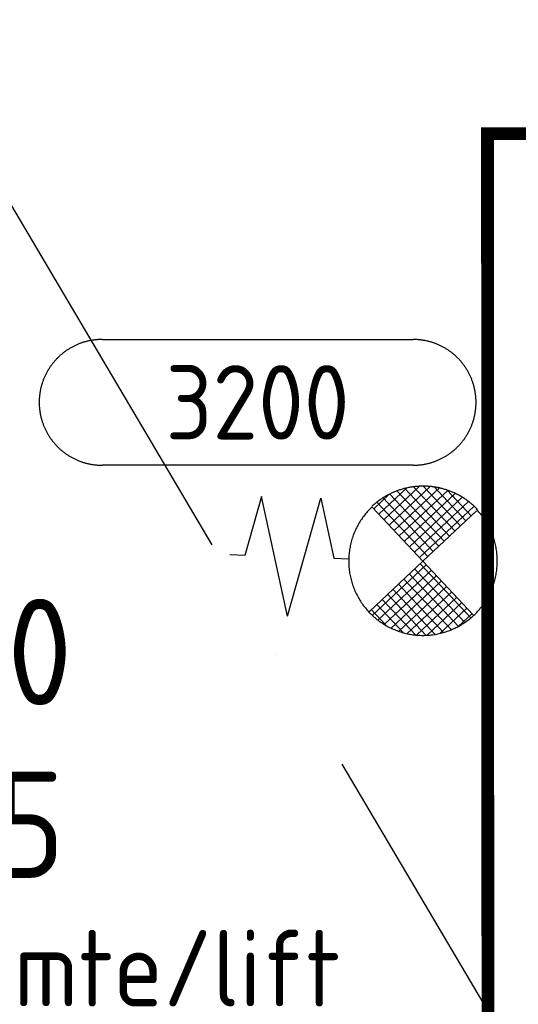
# Model space of a CAD drawing. Header units: millimetres. Extents: x 20872 to 297961, y -293704 to 213007.
# Tile 9 of 256: x 72037 to 73212, y -138934 to -136616. Entities that reach past the tile are written whole.
import ezdxf
from ezdxf.enums import TextEntityAlignment as Align
from ezdxf.xclip import XClip

# ---------------------------------------------------------------- set-up
doc = ezdxf.new("R2010")
doc.units = ezdxf.units.MM
doc.header["$LTSCALE"] = 100
doc.header["$XCLIPFRAME"] = 2
doc.linetypes.add('ACAD_ISO10W100', pattern=[18, 12, -3, 0, -3])
for name, color, linetype in [('A--L$7--_stramien', 1, 'Continuous'), ('A--L65--_beveiligingsinstallaties', 8, 'Continuous'), ('A--T$1--_algemeen', 1, 'Continuous'), ('XREFS', 9, 'Continuous')]:
    doc.layers.add(name, color=color, linetype=linetype)
doc.styles.add('BURO standaard', font='isocp.shx')
doc.styles.add('JINX standaard', font='isocp.shx')

# ---------------------------------------------------------------- blocks, each defined once
blk = doc.blocks.new('AL_plafondhoog_01_P03_BV')
at = {"color": 1, "linetype": 'ByBlock', "lineweight": -2, "ltscale": 2}
for points in [[(-5.236, 2.114), (5.236, 2.114)], [(5.236, -2.114), (-5.236, -2.114)]]:
    blk.add_lwpolyline(points, dxfattribs=at)
at = {"color": 1, "linetype": 'ByBlock', "lineweight": -2}
for centre, start, end in [((-5.236, 0), 90, 270), ((5.236, 0), 270, 90)]:
    blk.add_arc(centre, 2.114, start, end, dxfattribs=at)
at = {"color": 2, "linetype": 'ByBlock', "lineweight": -2, "style": 'BURO standaard', "flags": 4}
blk.add_attdef('BURO_RTE:PLAFOND', text='', height=2.5, dxfattribs=at).set_placement((0, 0), align=Align.MIDDLE_CENTER)
blk = doc.blocks.new('AL_ruimteno_03_P03_BV_GLU-X11 (2)')
at = {"color": 1, "style": 'JINX standaard'}
blk.add_text('opp.:', height=1.8, dxfattribs=at).set_placement((-0.022, -9.722), align=Align.RIGHT)
at = {"color": 2, "linetype": 'ByBlock', "lineweight": -2, "style": 'BURO standaard', "flags": 4}
for tag, p in [('BURO_RTE:RUIMTENUMMER_LEEG', (0.69, 1.475)), ('BURO_RTE:RUIMTENUMMER_TOTAAL', (0.69, -2.595))]:
    blk.add_attdef(tag, text='', height=2.5, dxfattribs=at).set_placement(p, align=Align.MIDDLE_CENTER)
at = {"color": 1, "linetype": 'ByBlock', "lineweight": -2, "style": 'BURO standaard', "flags": 4}
blk.add_attdef('BURO_RTE:BOUWBESLUIT', text='', height=1.8, dxfattribs=at).set_placement((0.862, -5.971), align=Align.MIDDLE_CENTER)
blk.add_attdef('BURO_RTE:OPP', text='', height=1.8, dxfattribs=at).set_placement((0.862, -8.808), align=Align.MIDDLE_LEFT)
blk = doc.blocks.new('65_brandslanghas_01_P03_BV')
at = {"color": 1}
for p, q in [((-107.2, 107.2), (-45.3, 169)), ((-94.8, 94.8), (-15.2, 174.3)), ((-82.4, 82.4), (9.9, 174.7)), ((-70, 70), (32, 172.1)), ((-57.7, 57.7), (51.8, 167.1)), ((56.2, 56.2), (-54, 166.5)), ((68.6, 68.6), (-34.4, 171.6)), ((81, 81), (-12.6, 174.5)), ((93.3, 93.3), (12.1, 174.6)), ((105.7, 105.7), (41.4, 170)), ((-119.5, 119.5), (-87.5, 151.5)), ((19.1, 19.1), (-103.2, 141.4)), ((31.5, 31.5), (-88.2, 151.1)), ((43.8, 43.8), (-71.9, 159.6)), ((-45.3, 45.3), (69.9, 160.4)), ((-32.9, 32.9), (86.4, 152.2)), ((-20.5, 20.5), (101.5, 142.6)), ((118.1, 118.1), (81.1, 155.1)), ((315, 140), (245, -140)), ((315, 140), (385, -140)), ((0, 0), (-122.5, 122.5)), ((6.7, 6.7), (-116.8, 130.3)), ((-8.2, 8.2), (115.3, 131.6)), ((0, 0), (122.5, 122.5)), ((0, 0), (-122.5, -122.5)), ((-116.5, -132.6), (8.1, -8.1)), ((-102.6, -143.6), (20.5, -20.5)), ((112.8, -135.2), (-11.2, -11.2)), ((0, 0), (122.5, -122.5)), ((210, 0), (175, 0)), ((245, -140), (210, 0)), ((385, -140), (420, 0)), ((420, 0), (455, 0)), ((-87.5, -153.2), (32.8, -32.8)), ((-71.1, -161.5), (45.2, -45.2)), ((83.3, -155.2), (-35.9, -35.9)), ((98.7, -145.8), (-23.6, -23.6)), ((48.1, -169.5), (-60.7, -60.7)), ((-53.1, -168.2), (57.6, -57.6)), ((66.5, -163.1), (-48.3, -48.3)), ((5.3, -176.2), (-85.4, -85.4)), ((27.9, -174), (-73.1, -73.1)), ((-33.3, -173.2), (70, -70)), ((-11.3, -175.9), (82.3, -82.3)), ((-51.8, -168.6), (-110.2, -110.2)), ((-20.5, -175.1), (-97.8, -97.8)), ((13.7, -175.7), (94.7, -94.7)), ((43.4, -170.8), (107.1, -107.1)), ((84.3, -154.6), (119.5, -119.5))]:
    blk.add_line(p, q, dxfattribs=at)
at = {"color": 1, "ltscale": 2}
blk.add_lwpolyline([(-124.4, -125.3, 0.412892), (124.3, -124.6, -1.104742)], format="xyb", dxfattribs=at)
at = {"color": 1}
blk.add_arc((0, 0), 175, 314.9295, 226.2, dxfattribs=at)
blk = doc.blocks.new('stramienlijnen_1')
at = {"layer": 'A--L$7--_stramien', "color": 1, "linetype": 'ACAD_ISO10W100', "lineweight": -3}
blk.add_line((70962.6, 14729.9), (80958, -2152.6), dxfattribs=at)
blk = doc.blocks.new('2016-02-04 100 begane grond bestaand')
at = {"layer": 'A--L65--_beveiligingsinstallaties', "color": 1, "linetype": 'ACAD_ISO10W100', "ltscale": 0.3, "true_color": 0xf50004, "const_width": 30}
blk.add_lwpolyline([(75136.8, 13116.9), (73140, 13116.5), (73141.5, 10090), (73141.5, 10090)], dxfattribs=at)
at = {"layer": 'A--L$7--_stramien'}
blk.add_blockref('stramienlijnen_1', (0, 0), dxfattribs=at)
at = {"layer": 'A--L65--_beveiligingsinstallaties', "color": 8, "linetype": 'Continuous', "lineweight": -3, "rotation": 178.1843191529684}
blk.add_blockref('65_brandslanghas_01_P03_BV', (72988.1, 12109.9), dxfattribs=at)
blk.add_blockref('65_brandslanghas_01_P03_BV', (72988.1, 12109.9), dxfattribs=at)
at = {"layer": 'A--T$1--_algemeen', "color": 1, "linetype": 'Continuous', "lineweight": -3}
ref = blk.add_blockref('AL_plafondhoog_01_P03_BV', (72598.6, 12483.6), dxfattribs=dict(at, xscale=70, yscale=70, zscale=70))
ref.add_attrib('BURO_RTE:PLAFOND', '3200', dxfattribs={"layer": '0', "color": 2, "linetype": 'ByBlock', "lineweight": -2, "height": 175, "style": 'BURO standaard'}).set_placement((72598.6, 12483.6), align=Align.MIDDLE_CENTER)
at = {"layer": 'A--T$1--_algemeen', "color": 8, "linetype": 'Continuous', "lineweight": -3}
ref = blk.add_blockref('AL_ruimteno_03_P03_BV_GLU-X11 (2)', (71749.1, 11748.3), dxfattribs=dict(at, xscale=100, yscale=100, zscale=100))
ref.add_attrib('BURO_RTE:RUIMTENUMMER_TOTAAL', '0.135', dxfattribs={"layer": '0', "color": 2, "linetype": 'ByBlock', "lineweight": -2, "height": 250, "style": 'BURO standaard'}).set_placement((71818, 11488.9), align=Align.MIDDLE_CENTER)
ref.add_attrib('BURO_RTE:BOUWBESLUIT', 'verkeersruimte/lift', dxfattribs={"layer": '0', "color": 1, "linetype": 'ByBlock', "lineweight": -2, "height": 180, "style": 'BURO standaard'}).set_placement((71835.3, 11151.2), align=Align.MIDDLE_CENTER)
ref.add_attrib('BURO_RTE:RUIMTENUMMER_LEEG', 'C0.00', dxfattribs={"layer": '0', "color": 2, "linetype": 'ByBlock', "lineweight": -2, "height": 250, "style": 'BURO standaard'}).set_placement((71818, 11895.8), align=Align.MIDDLE_CENTER)
ref.add_attrib('BURO_RTE:OPP', '2.4 m²', dxfattribs={"layer": '0', "color": 1, "linetype": 'ByBlock', "lineweight": -2, "height": 180, "style": 'BURO standaard'}).set_placement((71835.3, 10867.5), align=Align.MIDDLE_LEFT)

msp = doc.modelspace()

# ---------------------------------------------------------------- block references
at = {"layer": 'XREFS'}
ref = msp.add_blockref('2016-02-04 100 begane grond bestaand', (-1, -150000.4), dxfattribs=at)
XClip(ref).set_block_clipping_path([(116767.0762143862, 29769.3836009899), (164491.5066313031, 13442.9004429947), (179861.076214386, 13442.9004429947), (179861.076214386, -11696.8579780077), (20873.0762143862, -11696.8579780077), (20873.0762143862, 82263.1420219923), (116767.0762143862, 82263.1420219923)])

doc.saveas('drawing.dxf')
